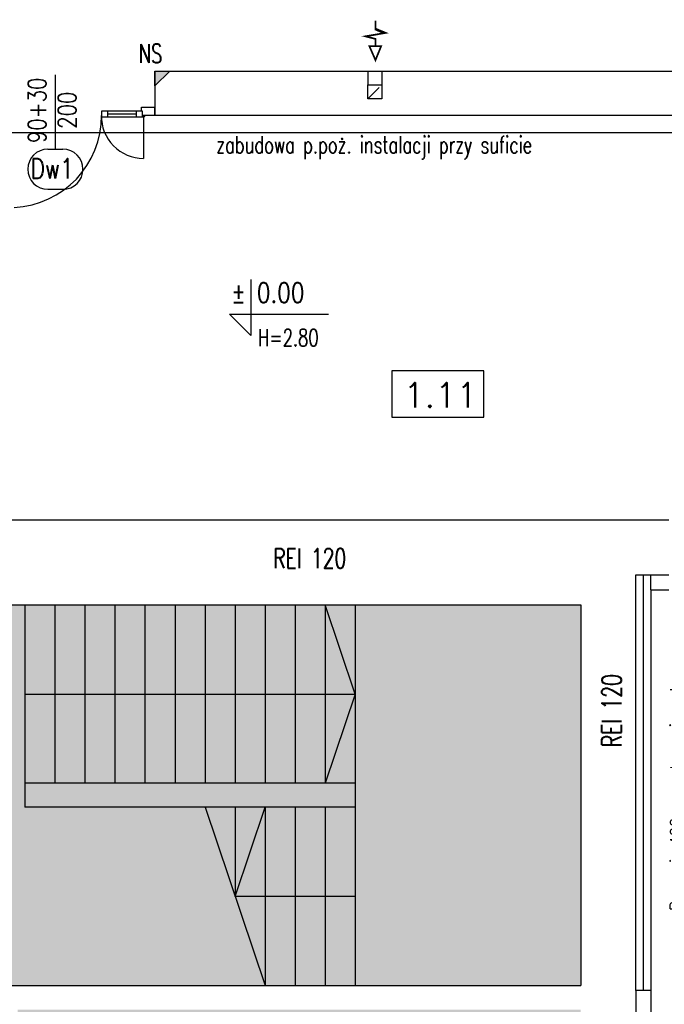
# Model space of a CAD drawing. Header units: millimetres. Extents: x 31969 to 285678, y -69766 to -1123.
# Tile 161 of 176: x 181932 to 182575, y -11089 to -10106. Entities that reach past the tile are written whole.
import ezdxf
from ezdxf.enums import TextEntityAlignment as Align
from ezdxf.lldxf.tags import DXFTag

# ---------------------------------------------------------------- set-up
doc = ezdxf.new("R2010")
doc.units = ezdxf.units.MM
doc.linetypes.add('KRE_16_8', pattern=[24, 16, -8])
for name, color, linetype in [('a- wentylacja Łukasza 2', 118, 'Continuous'), ('a-izolacja 1', 3, 'Continuous'), ('a-koty', 1, 'Continuous'), ('a-opis 1', 3, 'Continuous'), ('a-opis 3', 15, 'Continuous'), ('a-opis stolarki 1', 3, 'Continuous'), ('a-opis stolarki 2', 1, 'Continuous'), ('a-przekrój 2', 251, 'Continuous'), ('a-schody', 3, 'Continuous'), ('a-stolarka drzwiowa', 3, 'Continuous'), ('a-stolarka okienna', 3, 'Continuous'), ('a-szkło', 4, 'Continuous'), ('a-szraf', 252, 'Continuous'), ('a-wentylacja', 3, 'Continuous'), ('a-wymiary', 11, 'Continuous'), ('a-ściany istniejące murowane', 6, 'Continuous')]:
    doc.layers.add(name, color=color, linetype=linetype)
doc.styles.add('MAREK', font='simplex.shx')
doc.styles.add('RS01507', font='romans.shx', dxfattribs={"width": 0.7, "height": 0.15})
doc.styles.add('WYMIAR', font='romans.shx', dxfattribs={"width": 0.8})
doc.linetypes.add('BATTING', pattern='A,0.0001,-0.1,[134,ltypeshp.shx,S=0.1,R=0,X=-0.1,Y=0],-0.2,[134,ltypeshp.shx,S=0.1,R=180,X=0.1,Y=0],-0.1', length=0.4001)
tags = doc.linetypes.add('DASHED', pattern=[0.75, 0.5, -0.25]).pattern_tags.tags
tags[6:7] = [DXFTag(74, 4), DXFTag(75, 0), DXFTag(340, '0'), DXFTag(46, 1.0), DXFTag(50, 0.0), DXFTag(44, 0.0), DXFTag(45, 0.0)]
tags[4:5] = [DXFTag(74, 4), DXFTag(75, 0), DXFTag(340, '0'), DXFTag(46, 1.0), DXFTag(50, 0.0), DXFTag(44, 0.0), DXFTag(45, 0.0)]
doc.dimstyles.new('MAREK', dxfattribs={"dimscale": 0.85, "dimtxt": 17, "dimasz": 12, "dimexe": 10, "dimexo": 0.625, "dimgap": 5, "dimtad": 1, "dimdec": 1, "dimdsep": 46, "dimtxsty": 'MAREK', "dimblk1": 'ARCHTICK', "dimblk2": 'ARCHTICK', "dimsah": 1, "dimcen": 2.5, "dimdle": 10, "dimadec": 0, "dimazin": 0, "dimtfac": 1, "dimtdec": 1, "dimtmove": 1, "dimatfit": 3, "dimldrblk": 'ARCHTICK', "dimfxl": 10, "dimfxlon": 1, "dimtolj": 1, "dimtzin": 0, "dimarcsym": 0})

# ---------------------------------------------------------------- blocks, each defined once
blk = doc.blocks.new('_ARCHTICK')
at = {"color": 0, "linetype": 'ByBlock', "const_width": 0.15}
blk.add_lwpolyline([(-0.5, -0.5), (0.5, 0.5)], dxfattribs=at)
blk = doc.blocks.new('*D839')
at = {"layer": 'a-wymiary', "color": 0, "lineweight": -2, "ltscale": 100}
for p, q in [((182599.7503657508, -10666.59663652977), (182599.7503657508, -11083.59663652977)), ((182591.2503657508, -10675.09663652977), (182608.2503657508, -10675.09663652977)), ((182591.2503657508, -11075.09663652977), (182608.2503657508, -11075.09663652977))]:
    blk.add_line(p, q, dxfattribs=at)
at = {"layer": 'DEFPOINTS', "color": 0, "ltscale": 100}
for p in [(182579.8057836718, -10675.09663652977), (182579.8057836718, -11075.09663652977), (182599.7503657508, -11075.09663652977)]:
    blk.add_point(p, dxfattribs=at)
at = {"layer": 'a-wymiary', "color": 0, "lineweight": -2, "ltscale": 100, "xscale": 10.2, "yscale": 10.2, "zscale": 10.2}
for p, rotation in [((182599.7503657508, -10675.09663652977), 90), ((182599.7503657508, -11075.09663652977), 270)]:
    blk.add_blockref('_ARCHTICK', p, dxfattribs=dict(at, rotation=rotation))
at = {"layer": 'a-wymiary', "color": 0, "ltscale": 100, "insert": (182588.2753657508, -10875.09663652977), "char_height": 14.45, "attachment_point": 5, "rotation": 90, "style": 'MAREK'}
blk.add_mtext('\\A1;{\\W0.75;Pas min.400cm wełna mineralna}', dxfattribs=at)

msp = doc.modelspace()

# ---------------------------------------------------------------- hatches: boundary and pattern name
at = {"layer": 'a-opis 1', "ltscale": 100}
h = msp.add_hatch(color=256, dxfattribs=at)
h.dxf.hatch_style = 1
h.paths.add_polyline_path([(182066.8057836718, -10171.81643172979), (182066.8057836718, -10157.09663652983), (182081.5255788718, -10157.09663652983), (182076.0056556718, -10162.61655972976), (182072.3257068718, -10162.61655972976), (182072.3257068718, -10166.29650852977)])
h.paths.add_polyline_path([(182072.3257068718, -10166.29650852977), (182072.3257068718, -10162.61655972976), (182076.0056556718, -10162.61655972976)], flags=17)
at = {"layer": 'a-szraf', "ltscale": 30}
h = msp.add_hatch(dxfattribs=at)
h.set_pattern_fill('DOTS', color=256, scale=3)
h.set_pattern_definition([(0, (40748.73406405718, -3342.232087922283), (2.38125, 4.762499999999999), [0, -4.762499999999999])])
h.paths.add_polyline_path([(182491.8057836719, -11094.09663652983), (181929.8057836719, -11094.09663652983), (181929.8057836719, -11332.59663652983), (182491.8057836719, -11332.59663652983)])
h.paths.add_polyline_path([(182491.8057836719, -10690.09663652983), (181676.8057836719, -10690.09663652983), (181676.8057836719, -11070.09663652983), (181894.8057836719, -11070.09663652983), (182491.8057836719, -11070.09663652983)])
h.paths.add_polyline_path([(181894.8057836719, -11070.09663652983), (181676.8057836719, -11070.09663652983), (181676.8057836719, -11332.59663652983), (181894.8057836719, -11332.59663652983)])

# ---------------------------------------------------------------- linework, layer by layer
at = {"layer": 'a- wentylacja Łukasza 2', "ltscale": 0.5, "const_width": 1.741824}
msp.add_lwpolyline([(182286.9180818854, -10106.49170720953), (182286.9180818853, -10116.35537768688), (182296.3099640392, -10118.93827460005), (182276.9253067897, -10122.23669917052), (182286.9180818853, -10124.81970278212), (182286.9180818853, -10132.03956422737), (182280.8264254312, -10132.03956422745), (182286.918081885, -10145.98526195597), (182292.6022178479, -10132.03956422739), (182286.9180818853, -10132.03956422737)], dxfattribs=at)
at = {"layer": 'a-izolacja 1'}
for p, q in [((182561.8057836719, -10675.09663652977), (182561.8057836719, -11075.09663652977)), ((182546.8057836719, -11075.09663652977), (182546.8057836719, -11145.09663652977))]:
    msp.add_line(p, q, dxfattribs=at)
at = {"layer": 'a-koty'}
msp.add_lwpolyline([(182162.4652972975, -10365.18157254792), (182162.4652972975, -10421.05607468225), (182141.2397687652, -10399.83054614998), (182239.8931835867, -10399.83054614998)], dxfattribs=at)
at = {"layer": 'a-opis 1', "ltscale": 100}
for p, q in [((182081.5255788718, -10157.09663652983), (182066.8057836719, -10171.81643172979)), ((182066.8057836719, -10157.09663652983), (182081.5255788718, -10157.09663652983)), ((182066.8057836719, -10171.81643172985), (182066.8057836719, -10157.09663652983))]:
    msp.add_line(p, q, dxfattribs=at)
at = {"layer": 'a-opis 3'}
msp.add_lwpolyline([(182395.2336875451, -10456.20376256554), (182303.3189863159, -10456.20376256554), (182303.3189863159, -10502.43995177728), (182395.2336875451, -10502.43995177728)], close=True, dxfattribs=at)
at = {"layer": 'a-opis stolarki 1'}
msp.add_line((181967.360912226, -10234.88490615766), (181967.360912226, -10160.71517662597), dxfattribs=at)
at = {"layer": 'a-opis stolarki 2'}
for p, q in [((181959.860912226, -10234.88490615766), (181974.860912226, -10234.88490615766)), ((181959.860912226, -10274.97990615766), (181974.860912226, -10274.97990615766))]:
    msp.add_line(p, q, dxfattribs=at)
for centre, start, end in [((181959.860912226, -10254.93240615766), 90, 270), ((181974.860912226, -10254.93240615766), 270, 90)]:
    msp.add_arc(centre, 20.0475, start, end, dxfattribs=at)
at = {"layer": 'a-przekrój 2', "linetype": 'BATTING', "ltscale": 15}
msp.add_line((182554.3057836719, -10660.09663652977), (182554.3057836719, -11075.09663652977), dxfattribs=at)
at = {"layer": 'a-schody'}
for p, q in [((181936.8057836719, -10690.09663652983), (181936.8057836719, -10868.09663652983)), ((181966.8057836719, -10690.09663652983), (181966.8057836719, -10868.09663652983)), ((181996.8057836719, -10690.09663652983), (181996.8057836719, -10868.09663652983)), ((182026.8057836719, -10690.09663652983), (182026.8057836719, -10868.09663652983)), ((182056.8057836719, -10690.09663652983), (182056.8057836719, -10868.09663652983)), ((182086.8057836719, -10690.09663652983), (182086.8057836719, -10868.09663652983)), ((182116.8057836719, -10690.09663652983), (182116.8057836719, -10868.09663652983)), ((182146.8057836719, -10690.09663652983), (182146.8057836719, -10868.09663652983)), ((182176.8057836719, -10690.09663652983), (182176.8057836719, -10868.09663652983)), ((182206.8057836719, -10690.09663652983), (182206.8057836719, -10868.09663652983)), ((182236.8057836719, -10690.09663652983), (182236.8057836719, -10868.09663652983)), ((182266.8057836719, -10779.09663652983), (182236.8057836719, -10690.09663652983)), ((182266.8057836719, -10690.09663652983), (182266.8057836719, -10868.09663652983)), ((181936.8057836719, -10779.09663652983), (182266.8057836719, -10779.09663652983)), ((182266.8057836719, -10779.09663652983), (182236.8057836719, -10868.09663652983)), ((182266.8057836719, -10868.09663652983), (181936.8057836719, -10868.09663652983)), ((181936.8057836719, -10868.09663652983), (181936.8057836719, -10892.09663652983)), ((182266.8057836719, -10868.09663652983), (182266.8057836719, -10892.09663652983)), ((182266.8057836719, -10892.09663652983), (181936.8057836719, -10892.09663652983)), ((182116.8057836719, -10892.09663652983), (182176.8057836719, -11070.09663652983)), ((182146.8057836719, -10892.09663652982), (182146.8057836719, -10981.09663652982)), ((182146.8057836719, -10981.09663652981), (182176.8057836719, -10892.09663652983)), ((182176.8057836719, -10892.09663652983), (182176.8057836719, -11070.09663652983)), ((182206.8057836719, -10892.09663652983), (182206.8057836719, -11070.09663652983)), ((182236.8057836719, -10892.09663652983), (182236.8057836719, -11070.09663652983)), ((182266.8057836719, -10892.09663652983), (182266.8057836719, -11070.09663652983)), ((182266.8057836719, -10981.09663652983), (182146.8057836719, -10981.09663652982))]:
    msp.add_line(p, q, dxfattribs=at)
at = {"layer": 'a-stolarka drzwiowa'}
for p, q in [((182053.3057836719, -10193.09663652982), (182066.8057836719, -10193.09663652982)), ((182053.3057836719, -10197.09663652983), (182053.3057836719, -10193.09663652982)), ((182066.805783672, -10201.09663652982), (182066.8057836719, -10193.09663652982)), ((182054.3057836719, -10197.09663652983), (182013.3057836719, -10197.09663652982)), ((182013.3057836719, -10197.09663652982), (182013.3057836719, -10203.09663652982)), ((182054.3057836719, -10203.09663652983), (182013.3057836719, -10203.09663652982)), ((182019.3057836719, -10197.09663652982), (182019.3057836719, -10203.09663652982)), ((182048.3057836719, -10203.09663652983), (182048.3057836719, -10197.09663652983)), ((182054.3057836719, -10203.09663652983), (182054.3057836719, -10197.09663652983)), ((182054.3057836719, -10201.09663652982), (182066.805783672, -10201.09663652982))]:
    msp.add_line(p, q, dxfattribs=at)
at = {"layer": 'a-stolarka drzwiowa', "linetype": 'DASHED', "lineweight": 25, "ltscale": 20}
msp.add_line((182055.3210917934, -10202.09663652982), (182055.3210917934, -10244.12384339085), dxfattribs=at)
at = {"layer": 'a-stolarka drzwiowa'}
msp.add_circle((182055.3210917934, -10202.09663652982), 1, dxfattribs=at)
at = {"layer": 'a-stolarka drzwiowa', "linetype": 'DASHED', "lineweight": 25, "ltscale": 20}
for centre, radius, start, end in [((181922.3057836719, -10202.09663652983), 91, 272.5193075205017, 0.5207779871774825), ((182055.3210917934, -10202.09663652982), 42.02720686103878, 178.6365692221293, 270)]:
    msp.add_arc(centre, radius, start, end, dxfattribs=at)
at = {"layer": 'a-stolarka okienna', "linetype": 'DASHED', "lineweight": 25, "ltscale": 40}
msp.add_line((184271.0636637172, -10218.55307775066), (181404.8260642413, -10218.55307775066), dxfattribs=at)
at = {"layer": 'a-szkło', "ltscale": 40}
msp.add_line((182048.3057836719, -10200.09663652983), (182019.3057836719, -10200.09663652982), dxfattribs=at)
at = {"layer": 'a-wentylacja', "linetype": 'KRE_16_8'}
for p, q in [((182279.3057836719, -10157.09663652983), (182279.3057836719, -10170.60292247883)), ((182293.3057836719, -10157.09663652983), (182293.3057836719, -10170.60292247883)), ((182279.3057836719, -10184.60292247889), (182293.3057836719, -10170.60292247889))]:
    msp.add_line(p, q, dxfattribs=at)
msp.add_lwpolyline([(182279.3057836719, -10184.60292247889), (182279.3057836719, -10170.60292247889), (182293.3057836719, -10170.60292247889), (182293.3057836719, -10184.60292247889)], close=True, dxfattribs=at)
at = {"layer": 'a-ściany istniejące murowane'}
for p, q in [((182066.8057836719, -10157.09663652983), (182066.8057836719, -10201.09663652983)), ((182066.8057836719, -10157.09663652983), (182875.8057836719, -10157.09663652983)), ((182066.8057836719, -10201.09663652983), (182734.8057836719, -10201.09663652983)), ((181894.8057836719, -10605.09663652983), (182579.8057836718, -10605.09663652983)), ((182546.8057836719, -10660.09663652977), (182579.8057836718, -10660.09663652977)), ((182546.8057836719, -11075.09663652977), (182546.8057836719, -10660.09663652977)), ((182561.8057836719, -10675.09663652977), (182561.8057836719, -10660.09663652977)), ((182561.8057836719, -10675.09663652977), (182579.8057836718, -10675.09663652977)), ((181894.8057836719, -10690.09663652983), (182491.8057836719, -10690.09663652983)), ((182491.8057836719, -10690.09663652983), (182491.8057836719, -11070.09663652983)), ((181894.8057836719, -11070.09663652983), (182491.8057836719, -11070.09663652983)), ((182561.8057836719, -11075.09663652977), (182546.8057836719, -11075.09663652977)), ((182561.8057836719, -11075.09663652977), (182561.8057836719, -11145.09663652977))]:
    msp.add_line(p, q, dxfattribs=at)

# ---------------------------------------------------------------- texts
at = {"layer": 'a-koty', "insert": (182142.675024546, -10368.32444083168), "char_height": 19.8, "width": 462.9754283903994, "attachment_point": 1, "style": 'WYMIAR'}
msp.add_mtext('%%P 0.00', dxfattribs=at)
at = {"layer": 'a-opis 1', "ltscale": 40, "style": 'RS01507', "width": 0.7}
msp.add_text('zabudowa p.poż. instalacji przy suficie ', height=17.1027203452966, dxfattribs=at).set_placement((182128.1243154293, -10230.51479675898), align=Align.MIDDLE_LEFT)
msp.add_text(' H=2.80', height=17.1027203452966, dxfattribs=at).set_placement((182161.4305020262, -10431.65373867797))
at = {"layer": 'a-opis 1', "ltscale": 40, "insert": (182124.4202193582, -10129.94268295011), "char_height": 18.91253202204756, "width": 124.3193187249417, "attachment_point": 3, "style": 'RS01507'}
msp.add_mtext('\\pxqc;NS', dxfattribs=at)
at = {"layer": 'a-opis 3', "style": 'MAREK'}
msp.add_text('1.11', height=24.65900236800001, dxfattribs=at).set_placement((182314.7940234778, -10492.73457984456))
at = {"layer": 'a-opis 3', "ltscale": 40, "insert": (181896.4445479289, -10653.24675963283), "char_height": 19.61299617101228, "width": 649.6209071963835, "attachment_point": 7, "style": 'RS01507'}
msp.add_mtext('\\pxqc;REI 120', dxfattribs=at)
at = {"layer": 'a-opis 3', "ltscale": 40, "insert": (182532.4864771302, -11120.4808023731), "char_height": 19.61299617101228, "width": 649.6209071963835, "attachment_point": 7, "rotation": 90, "style": 'RS01507'}
msp.add_mtext('\\pxqc;REI 120', dxfattribs=at)
at = {"layer": 'a-opis stolarki 1', "insert": (181910.1223378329, -10178.16275626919), "char_height": 18, "width": 35.84375934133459, "attachment_point": 3, "rotation": 90.00000000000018, "style": 'WYMIAR'}
msp.add_mtext('\\pxqc;\\P90+30\\P200', dxfattribs=at)
at = {"layer": 'a-opis stolarki 2', "insert": (181985.7486212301, -10264.34135902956), "char_height": 20.0475, "width": 23.65870162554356, "attachment_point": 9, "style": 'WYMIAR'}
msp.add_mtext('Dw1', dxfattribs=at)

# ---------------------------------------------------------------- dimensions: what is measured, and where the dimension line sits
at = {"layer": 'a-wymiary', "ltscale": 100}
dim = msp.add_aligned_dim(p1=(182579.8057836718, -10675.09663652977), p2=(182579.8057836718, -11075.09663652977), distance=19.944582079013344, text='{\\W0.75;Pas min.400cm wełna mineralna}', dimstyle='MAREK', dxfattribs=at)
dim.commit()
dim.dimension.update_dxf_attribs({"geometry": '*D839', "text_midpoint": (182588.2753657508, -10875.09663652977)})

doc.saveas('drawing.dxf')
